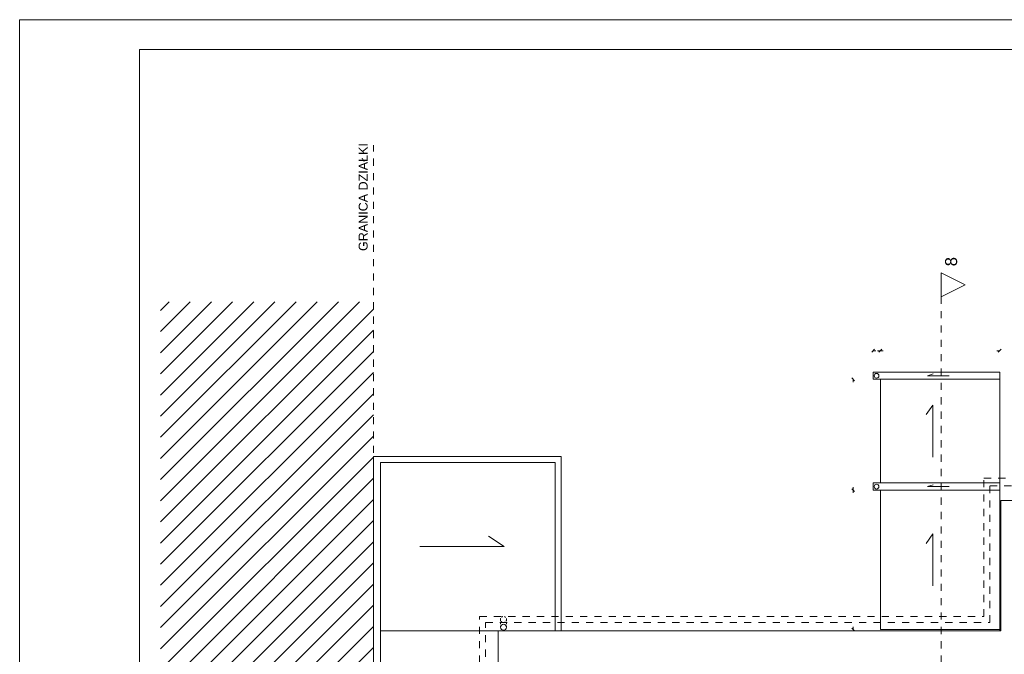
# Model space of a CAD drawing. Header units: millimetres. Extents: x 204754 to 495640, y -178579 to -98814.
# Tile 120 of 179: x 291634 to 308085, y -126833 to -116221. Entities that reach past the tile are written whole.
import ezdxf

# ---------------------------------------------------------------- set-up
doc = ezdxf.new("R2010")
doc.units = ezdxf.units.MM
doc.header["$MEASUREMENT"] = 0
doc.linetypes.add('2', pattern=[50, 25, -25])
doc.linetypes.add('Przerywana', pattern=[240, 120, -120])
doc.layers.get('0').update_dxf_attribs({"color": 252, "lineweight": 5})
for name, color, linetype, lineweight in [('840-G Znaczniki ogólne_Nr_pióra__3', 252, 'Continuous', 5), ('Nowe_! Tabelka_Nr_pióra__19', 252, 'Continuous', 5), ('Nowe_! Tabelka_Nr_pióra__7', 252, 'Continuous', 5), ('Nowe_810-G Ogólne_Nr_pióra__187', 252, 'Continuous', 5), ('Nowe_820-G Rysunki Obrazki_Nr_pióra__24', 252, 'Continuous', 5), ('Nowe_820-G Rysunki Obrazki_Nr_pióra__57', 252, 'Continuous', 5), ('Nowe_820-G Rysunki Obrazki_Nr_pióra__84', 252, 'Continuous', 5), ('Nowe_Nowe_220(1)-A Ściany zewnętrzne_Nr_pióra__103', 252, 'Continuous', 5), ('Nowe_Nowe_220(1)-A Ściany zewnętrzne_Nr_pióra__23', 252, 'Continuous', 5), ('Nowe_Nowe_220(1)-A Ściany zewnętrzne_Nr_pióra__3', 252, 'Continuous', 5), ('Nowe_Nowe_220(1)-A Ściany zewnętrzne_Nr_pióra__57', 252, 'Continuous', 5), ('Nowe_Nowe_220(1)-A Ściany zewnętrzne_Nr_pióra__84', 252, 'Continuous', 5), ('Nowe_TABELKA_Nr_pióra__3', 252, 'Continuous', 5)]:
    doc.layers.add(name, color=color, linetype=linetype, lineweight=lineweight)
doc.styles.add('GENERATED_STYLE_1', font='arial.ttf')
doc.styles.add('GENERATED_STYLE_4', font='arial.ttf')

# ---------------------------------------------------------------- blocks, each defined once
blk = doc.blocks.new('podkład 20251118')
at = {"color": 252, "lineweight": 5}
for p, q in [((307028, -120453), (307028, -120853)), ((307428, -120653), (307028, -120453)), ((307028, -120853), (307428, -120653))]:
    blk.add_line(p, q, dxfattribs=at)
at = {"color": 252, "linetype": 'Continuous', "lineweight": 5}
for p, q in [((305918, -121733), (305870, -121781)), ((305894, -121757), (305941, -121757)), ((306014, -121757), (305966, -121757)), ((305990, -121781), (306038, -121733)), ((306038, -121733), (305990, -121781)), ((306014, -121757), (306061, -121757)), ((308008, -121757), (307960, -121757)), ((307984, -121781), (308031, -121733)), ((305584, -122258), (305537, -122210)), ((305561, -122234), (305561, -122281)), ((305584, -124111), (305537, -124064)), ((305537, -124064), (305584, -124111)), ((305561, -124088), (305561, -124040)), ((305561, -124088), (305561, -124135)), ((305537, -126395), (305584, -126442)), ((305561, -126418), (305561, -126371))]:
    blk.add_line(p, q, dxfattribs=at)
at = {"layer": '840-G Znaczniki ogólne_Nr_pióra__3', "color": 252, "linetype": 'Continuous', "lineweight": 5}
for p, q in [((307028, -120453), (307028, -120853)), ((307428, -120653), (307028, -120453)), ((307028, -120853), (307428, -120653))]:
    blk.add_line(p, q, dxfattribs=at)
at = {"layer": '840-G Znaczniki ogólne_Nr_pióra__3', "color": 252, "linetype": 'Przerywana', "lineweight": 5}
blk.add_line((307028, -120853), (307028, -143189), dxfattribs=at)
at = {"layer": 'Nowe_! Tabelka_Nr_pióra__19', "color": 252, "linetype": 'Continuous', "lineweight": 5}
for p in [(333634, -116221), (291634, -145921)]:
    blk.add_line(p, (291634, -116221), dxfattribs=at)
at = {"layer": 'Nowe_! Tabelka_Nr_pióra__7', "color": 252, "linetype": 'Continuous', "lineweight": 5}
for p in [(333134, -116721), (293634, -145421)]:
    blk.add_line(p, (293634, -116721), dxfattribs=at)
at = {"layer": 'Nowe_810-G Ogólne_Nr_pióra__187', "color": 252, "linetype": 'Continuous', "lineweight": 5}
for p, q in [((293989, -121083), (294131, -120941)), ((293989, -121436), (294484, -120941)), ((293989, -121790), (294838, -120941)), ((293989, -122143), (295192, -120941)), ((293989, -122497), (295545, -120941)), ((293989, -122850), (295899, -120941)), ((293989, -123204), (296252, -120941)), ((293989, -123557), (296606, -120941)), ((293989, -123911), (296959, -120941)), ((293989, -124265), (297313, -120941)), ((293989, -124618), (297545, -121062)), ((293989, -124972), (297545, -121415)), ((293989, -125325), (297545, -121769)), ((293989, -125679), (297545, -122123)), ((293989, -126032), (297545, -122476)), ((293989, -126386), (297545, -122830)), ((293989, -126739), (297545, -123183)), ((293989, -127093), (297545, -123537)), ((293989, -127447), (297545, -123890)), ((293989, -127800), (297545, -124244)), ((293989, -128154), (297545, -124597)), ((293989, -128507), (297545, -124951)), ((293989, -128861), (297545, -125305)), ((293989, -129214), (297545, -125658)), ((293989, -129568), (297545, -126012)), ((293989, -129921), (297545, -126365)), ((293989, -130275), (297545, -126719))]:
    blk.add_line(p, q, dxfattribs=at)
at = {"layer": 'Nowe_820-G Rysunki Obrazki_Nr_pióra__24', "color": 7, "linetype": 'Continuous', "lineweight": 15}
blk.add_line((305977, -126438), (306074, -126438), dxfattribs=at)
at = {"layer": 'Nowe_820-G Rysunki Obrazki_Nr_pióra__57', "color": 252, "linetype": 'Continuous', "lineweight": 5}
for p, q in [((308008, -122234), (306014, -122234)), ((306014, -122234), (306014, -123968)), ((308008, -124088), (308008, -122234)), ((306014, -123928), (306014, -123968)), ((306014, -124088), (306014, -126418)), ((306014, -124088), (308008, -124088)), ((308008, -124088), (308008, -126270)), ((308008, -124438), (308008, -126438))]:
    blk.add_line(p, q, dxfattribs=at)
at = {"layer": 'Nowe_820-G Rysunki Obrazki_Nr_pióra__84', "color": 252, "linetype": 'Continuous', "lineweight": 5}
for p, q in [((305894, -122114), (305894, -122234)), ((305894, -122114), (308008, -122114)), ((308008, -122114), (308008, -122234)), ((305894, -122234), (306027, -122234)), ((305894, -123968), (308008, -123968)), ((305894, -123968), (305894, -124088)), ((306014, -124088), (305894, -124088)), ((306014, -126418), (308008, -126418))]:
    blk.add_line(p, q, dxfattribs=at)
for centre in [(305951, -122175), (305951, -124029)]:
    blk.add_circle(centre, 40, dxfattribs=at)
at = {"layer": 'Nowe_Nowe_220(1)-A Ściany zewnętrzne_Nr_pióra__103', "color": 252, "linetype": 'Przerywana', "lineweight": 5}
for p, q in [((307743, -126200), (307743, -123885)), ((307743, -123885), (312353, -123885)), ((307743, -126200), (307743, -123885)), ((307843, -126300), (307843, -124018)), ((307843, -124018), (312253, -124018)), ((307843, -126300), (307843, -124018)), ((299317, -139692), (299317, -126200)), ((299317, -126200), (307743, -126200)), ((299417, -139592), (299417, -126300)), ((299417, -126300), (307843, -126300))]:
    blk.add_line(p, q, dxfattribs=at)
at = {"layer": 'Nowe_Nowe_220(1)-A Ściany zewnętrzne_Nr_pióra__103', "color": 252, "linetype": '2', "lineweight": 5}
for p, q in [((299668, -126380), (299668, -126250)), ((299768, -126380), (299768, -126250))]:
    blk.add_line(p, q, dxfattribs=at)
blk.add_circle((299718, -126250), 50, dxfattribs=at)
at = {"layer": 'Nowe_Nowe_220(1)-A Ściany zewnętrzne_Nr_pióra__23', "color": 252, "linetype": 'Przerywana', "lineweight": 5}
blk.add_line((297545, -143625), (297545, -118317), dxfattribs=at)
at = {"layer": 'Nowe_Nowe_220(1)-A Ściany zewnętrzne_Nr_pióra__3', "color": 252, "linetype": 'Continuous', "lineweight": 5}
blk.add_circle((299718, -126380), 50, dxfattribs=at)
at = {"layer": 'Nowe_Nowe_220(1)-A Ściany zewnętrzne_Nr_pióra__57', "color": 252, "linetype": 'Continuous', "lineweight": 5}
for p, q in [((300681, -123523), (297545, -123523)), ((297545, -123523), (297545, -139362)), ((300681, -126438), (300681, -123523)), ((300581, -123623), (297665, -123623)), ((297665, -123623), (297665, -139262)), ((300581, -126438), (300581, -123623)), ((308028, -124260), (308028, -126438)), ((308028, -124260), (312028, -124260)), ((299729, -125031), (299469, -124856)), ((298320, -125031), (299729, -125031)), ((299627, -126438), (297665, -126438)), ((299618, -126438), (308028, -126438)), ((299627, -139392), (299627, -126438))]:
    blk.add_line(p, q, dxfattribs=at)
at = {"layer": 'Nowe_Nowe_220(1)-A Ściany zewnętrzne_Nr_pióra__84', "color": 252, "linetype": 'Continuous', "lineweight": 5}
for p, q in [((306799, -122174), (306896, -122144)), ((307162, -122174), (306799, -122174)), ((306889, -122664), (306781, -122825)), ((306889, -123537), (306889, -122664)), ((306799, -124029), (306896, -123999)), ((307162, -124029), (306799, -124029)), ((306889, -124816), (306781, -124978)), ((306889, -125690), (306889, -124816))]:
    blk.add_line(p, q, dxfattribs=at)
at = {"layer": '840-G Znaczniki ogólne_Nr_pióra__3', "color": 252, "lineweight": 5, "style": 'GENERATED_STYLE_4'}
blk.add_text('8', height=200, rotation=90, dxfattribs=at).set_placement((307296, -120345))
at = {"layer": 'Nowe_TABELKA_Nr_pióra__3', "color": 252, "lineweight": 5, "style": 'GENERATED_STYLE_1'}
blk.add_text('GRANICA DZIAŁKI', height=150, rotation=90, dxfattribs=at).set_placement((297448, -120089))

msp = doc.modelspace()

# ---------------------------------------------------------------- block references
msp.add_blockref('podkład 20251118', (0, 0))

doc.saveas('drawing.dxf')
